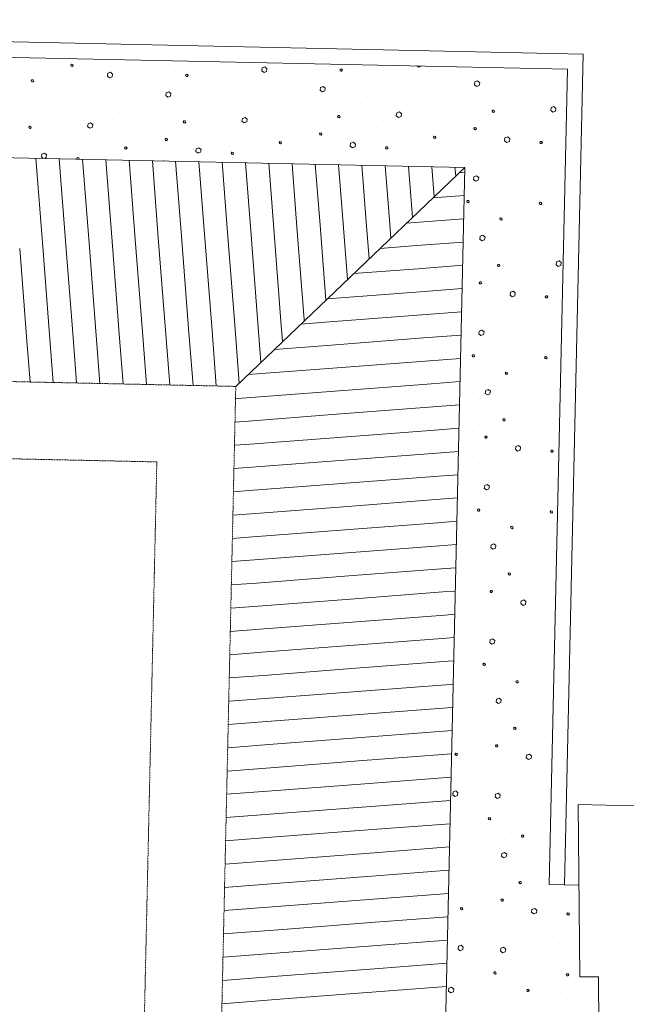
# Model space of a CAD drawing. Header units: millimetres. Extents: x -90830 to 24172, y -102460 to 73669.
# Tile 110 of 198: x -16211 to -12285, y 15631 to 22009. Entities that reach past the tile are written whole.
import ezdxf

# ---------------------------------------------------------------- set-up
doc = ezdxf.new("R2010")
doc.units = ezdxf.units.MM
doc.linetypes.add('ACAD_ISO14W100_S12', pattern=[0.009, 0.007, -0.001, 0, 0, 0, 0, 0, -0.001])
doc.linetypes.add('GETRENNT2_S6', pattern=[0.012, 0.007, -0.001, 0.001, -0.001, 0.001, -0.001])
for name, color, linetype, lineweight in [('D21-BUITENWANDEN', 253, 'Continuous', 9), ('Standard', 253, 'Continuous', 9), ('V27-DAKEN', 253, 'Continuous', 9), ('V36-HOOGTELIJN1500', 253, 'GETRENNT2_S6', 9), ('V36-HOOGTELIJN2000', 253, 'ACAD_ISO14W100_S12', 9)]:
    doc.layers.add(name, color=color, linetype=linetype, lineweight=lineweight)

msp = doc.modelspace()

# ---------------------------------------------------------------- linework, layer by layer
at = {"layer": 'D21-BUITENWANDEN'}
for p, q in [((-22971.4, 22008.7), (-12563.8, 21785.9)), ((-13313.6, 21802.7), (-13313.6, 21802)), ((-12563.8, 21785.9), (-12684.2, 16405.7)), ((-22237.7, 21242.8), (-13330.4, 21052.1)), ((-15279.9, 21095.8), (-15280, 21093.9)), ((-14780.1, 21084.6), (-14780.1, 21083.2)), ((-13330.4, 21052.1), (-13593, 9315.8)), ((-12580.6, 21036.1), (-12579.9, 21036.1)), ((-13362.8, 19602.5), (-13361.5, 19602.5)), ((-13374, 19102.6), (-13372.2, 19102.6)), ((-12595.5, 16924.7), (-11482, 16897.5)), ((-12585, 15808.3), (-12595.5, 16924.7)), ((-12590.6, 16403.6), (-12784.1, 16407.9)), ((-12585, 15808.3), (-12465, 15809.4)), ((-12342.1, 2754.6), (-12465, 15809.4))]:
    msp.add_line(p, q, dxfattribs=at)
at = {"layer": 'Standard'}
for p, q in [((-22872.9, 21906.6), (-12666, 21688.1)), ((-12663.8, 21788.1), (-12663.8, 21788)), ((-15876.2, 21721.2), (-15881, 21715)), ((-15881, 21715), (-15877.7, 21707.1)), ((-15877.7, 21707.1), (-15869.7, 21706.4)), ((-15868.2, 21719.5), (-15876.2, 21721.2)), ((-15869.7, 21706.4), (-15864.9, 21712.6)), ((-15864.9, 21712.6), (-15868.2, 21719.5)), ((-15675.9, 21745.2), (-15675.9, 21745.2)), ((-14641.6, 21696.3), (-14644, 21678.2)), ((-14624.8, 21702.9), (-14641.6, 21696.3)), ((-14610.4, 21691.4), (-14624.8, 21702.9)), ((-14612.8, 21673.3), (-14610.4, 21691.4)), ((-14488.1, 21684.6), (-14488.1, 21684.6)), ((-14202.8, 21708.6), (-14202.8, 21708.6)), ((-14133, 21689), (-14137.9, 21683.8)), ((-14125, 21688.3), (-14133, 21689)), ((-14121.8, 21681.4), (-14125, 21688.3)), ((-13639.4, 21708.9), (-13630.2, 21701.6)), ((-13630.2, 21701.6), (-13613.4, 21708.2)), ((-13613.4, 21708.2), (-13613.4, 21708.3)), ((-12666, 21688.1), (-12784.1, 16407.9)), ((-12566.1, 21685.9), (-12566, 21685.9)), ((-16201.5, 21638.8), (-16201.5, 21638.8)), ((-15641, 21661.4), (-15643.4, 21643.3)), ((-15643.4, 21643.3), (-15628.9, 21631.8)), ((-15624.2, 21668), (-15641, 21661.4)), ((-15628.9, 21631.8), (-15612.2, 21638.4)), ((-15609.8, 21656.5), (-15624.2, 21668)), ((-15612.2, 21638.4), (-15609.8, 21656.5)), ((-15487.5, 21649.7), (-15487.5, 21649.7)), ((-15202.1, 21673.7), (-15202.1, 21673.7)), ((-15132.4, 21654.1), (-15137.2, 21648.9)), ((-15137.2, 21648.9), (-15134, 21641.1)), ((-15134, 21641.1), (-15126.9, 21640.3)), ((-15124.4, 21653.4), (-15132.4, 21654.1)), ((-15126.9, 21640.3), (-15121.2, 21646.5)), ((-15121.2, 21646.5), (-15124.4, 21653.4)), ((-14918.6, 21634.6), (-14918.6, 21634.6)), ((-14644, 21678.2), (-14629.6, 21666.7)), ((-14629.6, 21666.7), (-14612.8, 21673.3)), ((-14137.9, 21683.8), (-14134.6, 21675.9)), ((-14134.6, 21675.9), (-14127.5, 21675.2)), ((-14127.5, 21675.2), (-14121.8, 21681.4)), ((-13919.2, 21669.5), (-13919.2, 21669.5)), ((-13799.7, 21627.6), (-13799.7, 21627.6)), ((-13134.6, 21637.8), (-13134.6, 21637.8)), ((-12800.3, 21662.5), (-12800.3, 21662.5)), ((-16131.8, 21619.2), (-16136.6, 21614)), ((-16136.6, 21614), (-16133.4, 21606.2)), ((-16133.4, 21606.2), (-16126.3, 21605.4)), ((-16123.8, 21618.5), (-16131.8, 21619.2)), ((-16126.3, 21605.4), (-16120.5, 21611.6)), ((-16120.5, 21611.6), (-16123.8, 21618.5)), ((-15918, 21599.7), (-15918, 21599.7)), ((-15798.5, 21557.8), (-15798.5, 21557.8)), ((-15133.4, 21568), (-15133.4, 21568)), ((-14799.1, 21592.7), (-14799.1, 21592.7)), ((-14398.5, 21582.7), (-14398.5, 21582.7)), ((-14348.7, 21560.4), (-14348.7, 21560.4)), ((-14264, 21570.4), (-14266.3, 21552.3)), ((-14247.2, 21577), (-14264, 21570.4)), ((-14232.8, 21565.5), (-14247.2, 21577)), ((-14236.2, 21548.3), (-14232.8, 21565.5)), ((-14134, 21602.9), (-14134, 21602.9)), ((-13399.1, 21617.6), (-13399.1, 21617.6)), ((-13349.3, 21595.3), (-13349.3, 21595.3)), ((-13264.6, 21605.3), (-13267, 21587.2)), ((-13267, 21587.2), (-13253.6, 21576.6)), ((-13247.8, 21611.9), (-13264.6, 21605.3)), ((-13253.6, 21576.6), (-13236.8, 21583.2)), ((-13233.4, 21600.4), (-13247.8, 21611.9)), ((-13236.8, 21583.2), (-13233.4, 21600.4)), ((-12696, 21571.1), (-12696, 21571.1)), ((-16132.8, 21533.1), (-16132.8, 21533.1)), ((-15397.9, 21547.8), (-15397.9, 21547.8)), ((-15348.1, 21525.5), (-15348.1, 21525.5)), ((-15263.4, 21535.5), (-15265.7, 21517.4)), ((-15265.7, 21517.4), (-15252.4, 21506.8)), ((-15246.6, 21542.1), (-15263.4, 21535.5)), ((-15252.4, 21506.8), (-15235.6, 21513.4)), ((-15232.2, 21530.6), (-15246.6, 21542.1)), ((-15235.6, 21513.4), (-15232.2, 21530.6)), ((-14694.8, 21501.3), (-14694.8, 21501.3)), ((-14496.3, 21519.2), (-14496.3, 21519.2)), ((-14266.3, 21552.3), (-14253, 21541.7)), ((-14253, 21541.7), (-14236.2, 21548.3)), ((-13957.6, 21509), (-13957.6, 21509)), ((-13695.4, 21536.2), (-13695.4, 21536.2)), ((-13496.9, 21554.1), (-13496.9, 21554.1)), ((-12958.3, 21543.9), (-12958.3, 21543.9)), ((-15956.4, 21439.2), (-15956.4, 21439.2)), ((-15694.2, 21466.4), (-15694.2, 21466.4)), ((-15495.7, 21484.3), (-15495.7, 21484.3)), ((-14957, 21474.1), (-14957, 21474.1)), ((-13609.7, 21431.1), (-13609.7, 21431.1)), ((-13275.4, 21455.8), (-13275.4, 21455.8)), ((-12770.5, 21439.4), (-12773.9, 21421.3)), ((-12753.7, 21446), (-12770.5, 21439.4)), ((-12740.3, 21434.5), (-12753.7, 21446)), ((-12742.7, 21416.4), (-12740.3, 21434.5)), ((-15274.2, 21386), (-15274.2, 21386)), ((-14769.3, 21369.6), (-14772.6, 21351.5)), ((-14752.5, 21376.2), (-14769.3, 21369.6)), ((-14739.1, 21364.7), (-14752.5, 21376.2)), ((-14609.1, 21396.2), (-14609.1, 21396.2)), ((-14274.8, 21420.9), (-14274.8, 21420.9)), ((-14148.5, 21388.3), (-14153.3, 21382.1)), ((-14153.3, 21382.1), (-14150.1, 21375.2)), ((-14150.1, 21375.2), (-14143, 21373.5)), ((-14140.5, 21387.6), (-14148.5, 21388.3)), ((-14143, 21373.5), (-14137.2, 21379.7)), ((-14137.2, 21379.7), (-14140.5, 21387.6)), ((-13769.9, 21404.5), (-13773.3, 21386.4)), ((-13773.3, 21386.4), (-13758.8, 21374.9)), ((-13753.1, 21411.1), (-13769.9, 21404.5)), ((-13758.8, 21374.9), (-13742.1, 21381.5)), ((-13739.7, 21399.6), (-13753.1, 21411.1)), ((-13742.1, 21381.5), (-13739.7, 21399.6)), ((-13149.2, 21423.2), (-13153.9, 21417)), ((-13153.9, 21417), (-13150.7, 21410.1)), ((-13150.7, 21410.1), (-13143.6, 21408.4)), ((-13141.1, 21422.5), (-13149.2, 21423.2)), ((-13143.6, 21408.4), (-13137.8, 21414.6)), ((-13137.8, 21414.6), (-13141.1, 21422.5)), ((-12773.9, 21421.3), (-12759.5, 21409.8)), ((-12759.5, 21409.8), (-12742.7, 21416.4)), ((-16147.3, 21318.5), (-16152.1, 21312.3)), ((-16152.1, 21312.3), (-16148.9, 21305.4)), ((-16148.9, 21305.4), (-16141.8, 21303.7)), ((-16139.3, 21317.8), (-16147.3, 21318.5)), ((-16141.8, 21303.7), (-16136, 21309.9)), ((-16136, 21309.9), (-16139.3, 21317.8)), ((-15768.7, 21334.7), (-15772, 21316.6)), ((-15772, 21316.6), (-15757.6, 21305.1)), ((-15751.9, 21341.3), (-15768.7, 21334.7)), ((-15757.6, 21305.1), (-15740.8, 21311.7)), ((-15738.5, 21329.8), (-15751.9, 21341.3)), ((-15740.8, 21311.7), (-15738.5, 21329.8)), ((-15608.5, 21361.3), (-15608.5, 21361.3)), ((-15147.9, 21353.4), (-15152.7, 21347.2)), ((-15152.7, 21347.2), (-15149.5, 21340.3)), ((-15149.5, 21340.3), (-15142.4, 21338.6)), ((-15139.9, 21352.7), (-15147.9, 21353.4)), ((-15142.4, 21338.6), (-15136.6, 21344.8)), ((-15136.6, 21344.8), (-15139.9, 21352.7)), ((-14772.6, 21351.5), (-14758.2, 21340)), ((-14758.2, 21340), (-14741.5, 21346.6)), ((-14741.5, 21346.6), (-14739.1, 21364.7)), ((-14348.7, 21304.2), (-14348.7, 21304.2)), ((-14083.9, 21313.5), (-14083.9, 21313.5)), ((-13901.6, 21308.9), (-13901.6, 21308.9)), ((-13349.3, 21339.1), (-13349.3, 21339.1)), ((-13266.3, 21310), (-13271.1, 21303.9)), ((-13271.1, 21303.9), (-13267.8, 21297)), ((-13258.2, 21309.3), (-13266.3, 21310)), ((-13260.8, 21296.2), (-13255, 21302.4)), ((-13255, 21302.4), (-13258.2, 21309.3)), ((-13084.5, 21348.4), (-13084.5, 21348.4)), ((-12902.2, 21343.8), (-12902.2, 21343.8)), ((-16082.7, 21243.7), (-16082.7, 21243.7)), ((-15900.4, 21239.1), (-15900.4, 21239.1)), ((-15348.1, 21269.3), (-15348.1, 21269.3)), ((-15265.1, 21240.2), (-15269.8, 21234.1)), ((-15257, 21239.5), (-15265.1, 21240.2)), ((-15253.8, 21232.6), (-15257, 21239.5)), ((-15083.3, 21278.6), (-15083.3, 21278.6)), ((-14901, 21274), (-14901, 21274)), ((-14265.7, 21275.1), (-14270.5, 21269)), ((-14270.5, 21269), (-14267.2, 21262.1)), ((-14267.2, 21262.1), (-14260.2, 21261.3)), ((-14257.6, 21274.4), (-14265.7, 21275.1)), ((-14260.2, 21261.3), (-14254.4, 21267.5)), ((-14254.4, 21267.5), (-14257.6, 21274.4)), ((-13528.5, 21254.8), (-13533.3, 21248.7)), ((-13533.3, 21248.7), (-13530.1, 21241.8)), ((-13530.1, 21241.8), (-13523, 21240)), ((-13520.4, 21253.1), (-13528.5, 21254.8)), ((-13523, 21240), (-13517.2, 21246.2)), ((-13517.2, 21246.2), (-13520.4, 21253.1)), ((-13267.8, 21297), (-13260.8, 21296.2)), ((-13069.8, 21242.8), (-13072.2, 21224.8)), ((-13052, 21249.5), (-13069.8, 21242.8)), ((-13038.6, 21237.9), (-13052, 21249.5)), ((-13041, 21219.8), (-13038.6, 21237.9)), ((-12896.4, 21263.9), (-12896.4, 21263.9)), ((-15527.3, 21185), (-15532.1, 21178.9)), ((-15532.1, 21178.9), (-15528.8, 21172)), ((-15519.2, 21183.3), (-15527.3, 21185)), ((-15521.8, 21170.2), (-15516, 21176.4)), ((-15516, 21176.4), (-15519.2, 21183.3)), ((-15269.8, 21234.1), (-15266.6, 21227.2)), ((-15266.6, 21227.2), (-15259.6, 21226.4)), ((-15259.6, 21226.4), (-15253.8, 21232.6)), ((-15050.8, 21179.7), (-15068.6, 21173)), ((-15037.4, 21168.1), (-15050.8, 21179.7)), ((-14895.2, 21194.1), (-14895.2, 21194.1)), ((-14527.9, 21219.9), (-14532.7, 21213.8)), ((-14532.7, 21213.8), (-14529.4, 21206.9)), ((-14529.4, 21206.9), (-14522.4, 21205.1)), ((-14519.8, 21218.2), (-14527.9, 21219.9)), ((-14522.4, 21205.1), (-14516.6, 21211.3)), ((-14516.6, 21211.3), (-14519.8, 21218.2)), ((-14069.2, 21207.9), (-14071.6, 21189.9)), ((-14071.6, 21189.9), (-14057.2, 21178.3)), ((-14051.4, 21214.6), (-14069.2, 21207.9)), ((-14057.2, 21178.3), (-14040.4, 21184.9)), ((-14038, 21203), (-14051.4, 21214.6)), ((-14040.4, 21184.9), (-14038, 21203)), ((-13895.8, 21229), (-13895.8, 21229)), ((-13838.3, 21185), (-13843.1, 21178.8)), ((-13843.1, 21178.8), (-13839.8, 21171.9)), ((-13830.2, 21184.3), (-13838.3, 21185)), ((-13831.8, 21171.2), (-13827, 21177.4)), ((-13827, 21177.4), (-13830.2, 21184.3)), ((-13072.2, 21224.8), (-13057.8, 21213.2)), ((-13057.8, 21213.2), (-13041, 21219.8)), ((-12838.9, 21219.9), (-12843.7, 21213.7)), ((-12843.7, 21213.7), (-12840.4, 21206.8)), ((-12840.4, 21206.8), (-12832.4, 21206.1)), ((-12830.8, 21219.2), (-12838.9, 21219.9)), ((-12832.4, 21206.1), (-12827.6, 21212.3)), ((-12827.6, 21212.3), (-12830.8, 21219.2)), ((-16106.1, 21111.6), (-16061.6, 20537.7)), ((-16068, 21138.1), (-16070.4, 21120.1)), ((-16070.4, 21120.1), (-16058.4, 21110.5)), ((-16050.2, 21144.8), (-16068, 21138.1)), ((-16051.3, 21110.4), (-16039.2, 21115.1)), ((-16036.8, 21133.2), (-16050.2, 21144.8)), ((-16039.2, 21115.1), (-16036.8, 21133.2)), ((-15894.6, 21159.2), (-15894.6, 21159.2)), ((-15837, 21115.2), (-15841.8, 21109)), ((-15829, 21114.5), (-15837, 21115.2)), ((-15825.8, 21107.6), (-15829, 21114.5)), ((-15528.8, 21172), (-15521.8, 21170.2)), ((-15068.6, 21173), (-15071, 21155)), ((-15071, 21155), (-15056.6, 21143.4)), ((-15056.6, 21143.4), (-15039.8, 21150)), ((-15039.8, 21150), (-15037.4, 21168.1)), ((-14837.7, 21150.1), (-14842.4, 21143.9)), ((-14842.4, 21143.9), (-14839.2, 21137)), ((-14839.2, 21137), (-14831.2, 21136.3)), ((-14829.6, 21149.4), (-14837.7, 21150.1)), ((-14831.2, 21136.3), (-14826.4, 21142.5)), ((-14826.4, 21142.5), (-14829.6, 21149.4)), ((-13839.8, 21171.9), (-13831.8, 21171.2)), ((-13307.1, 21133.5), (-13307.1, 21133.5)), ((-13007.3, 21142), (-13007.3, 21142)), ((-15955.4, 21108.3), (-15912.1, 20549.3)), ((-15841.8, 21109), (-15840.4, 21105.9)), ((-15827.3, 21105.6), (-15825.8, 21107.6)), ((-15804.7, 21105.1), (-15762.5, 20560.9)), ((-15654, 21101.9), (-15613, 20572.5)), ((-15503.3, 21098.7), (-15463.4, 20584.1)), ((-15352.6, 21095.4), (-15313.9, 20595.6)), ((-15201.9, 21092.2), (-15164.3, 20607.2)), ((-15051.2, 21089), (-15014.8, 20618.8)), ((-14900.5, 21085.8), (-14865.2, 20630.4)), ((-14749.8, 21082.5), (-14715.7, 20642)), ((-14599.1, 21079.3), (-14566.1, 20653.6)), ((-14448.4, 21076.1), (-14416.6, 20665.2)), ((-14306.5, 21098.6), (-14306.5, 21098.6)), ((-14297.7, 21072.8), (-14267, 20676.8)), ((-14147, 21069.6), (-14117.5, 20688.3)), ((-14006.6, 21107.1), (-14006.6, 21107.1)), ((-13996.3, 21066.4), (-13967.9, 20699.9)), ((-13845.6, 21063.2), (-13818.4, 20711.5)), ((-13694.9, 21059.9), (-13669.2, 20727.9)), ((-13552.7, 21057.9), (-13552.7, 21057.9)), ((-13544.2, 21056.7), (-13529.1, 20862)), ((-13393.5, 21053.5), (-13389, 20996)), ((-12936.7, 21069.4), (-12936.7, 21069.4)), ((-13366.3, 21017.8), (-13331.1, 21020.4)), ((-13271.1, 20990.7), (-13273.5, 20973.6)), ((-13254.4, 20997.3), (-13271.1, 20990.7)), ((-13239.9, 20985.8), (-13254.4, 20997.3)), ((-13243.4, 20968.6), (-13239.9, 20985.8)), ((-13107.8, 21041.4), (-13107.8, 21041.4)), ((-12728.7, 21016.6), (-12728.7, 21016.6)), ((-13273.5, 20973.6), (-13260.1, 20962)), ((-13260.1, 20962), (-13243.4, 20968.6)), ((-13068.9, 20929.7), (-13068.9, 20929.7)), ((-13537.1, 20854.3), (-13334.5, 20869.8)), ((-13311.8, 20838.2), (-13317.6, 20831.9)), ((-13317.6, 20831.9), (-13314.4, 20825.1)), ((-13314.4, 20825.1), (-13306.3, 20823.3)), ((-13304.8, 20837.4), (-13311.8, 20838.2)), ((-13306.3, 20823.3), (-13301.5, 20829.5)), ((-13301.5, 20829.5), (-13304.8, 20837.4)), ((-12843.1, 20826.5), (-12847.9, 20820.3)), ((-12847.9, 20820.3), (-12844.7, 20812.4)), ((-12844.7, 20812.4), (-12836.6, 20811.7)), ((-12835.1, 20824.8), (-12843.1, 20826.5)), ((-12836.6, 20811.7), (-12831.8, 20817.9)), ((-12831.8, 20817.9), (-12835.1, 20824.8)), ((-13168.5, 20744.1), (-13168.5, 20744.1)), ((-14416.6, 20665.2), (-14370.2, 20067)), ((-14267, 20676.8), (-14229.4, 20191.6)), ((-14117.5, 20688.3), (-14089.4, 20325.7)), ((-13967.9, 20699.9), (-13949.3, 20459.8)), ((-13818.4, 20711.5), (-13809.2, 20593.8)), ((-13708, 20690.8), (-13654, 20694.9)), ((-13654, 20694.9), (-13337.9, 20719.1)), ((-13098.7, 20724.5), (-13103.6, 20719.3)), ((-13103.6, 20719.3), (-13100.3, 20711.5)), ((-13100.3, 20711.5), (-13093.3, 20710.7)), ((-13090.7, 20723.8), (-13098.7, 20724.5)), ((-13093.3, 20710.7), (-13087.5, 20716.9)), ((-13087.5, 20716.9), (-13090.7, 20723.8)), ((-12884.9, 20705), (-12884.9, 20705)), ((-15164.3, 20607.2), (-15118, 20009)), ((-15014.8, 20618.8), (-14968.4, 20020.6)), ((-14865.2, 20630.4), (-14818.9, 20032.2)), ((-14715.7, 20642), (-14669.3, 20043.8)), ((-14566.1, 20653.6), (-14519.8, 20055.4)), ((-13229.7, 20605.9), (-13232.1, 20587.8)), ((-13212.9, 20612.5), (-13229.7, 20605.9)), ((-13198.5, 20601), (-13212.9, 20612.5)), ((-13201.9, 20583.8), (-13198.5, 20601)), ((-13099.7, 20638.4), (-13099.7, 20638.4)), ((-12765.4, 20663.1), (-12765.4, 20663.1)), ((-16061.6, 20537.7), (-16015.3, 19939.5)), ((-15912.1, 20549.3), (-15865.7, 19951.1)), ((-15762.5, 20560.9), (-15716.2, 19962.7)), ((-15613, 20572.5), (-15566.6, 19974.3)), ((-15463.4, 20584.1), (-15417.1, 19985.9)), ((-15313.9, 20595.6), (-15267.5, 19997.4)), ((-13878.8, 20527.3), (-13642.6, 20545.3)), ((-13642.6, 20545.3), (-13341.2, 20568.4)), ((-13314.4, 20595.9), (-13314.4, 20595.9)), ((-13232.1, 20587.8), (-13218.7, 20577.2)), ((-13218.7, 20577.2), (-13201.9, 20583.8)), ((-12923.4, 20544.5), (-12923.4, 20544.5)), ((-16211.2, 20526.1), (-16164.8, 19927.9)), ((-13631.2, 20395.8), (-13344.6, 20417.7)), ((-13240.5, 20456.4), (-13240.5, 20456.4)), ((-13114.3, 20423.8), (-13119, 20417.6)), ((-13119, 20417.6), (-13115.8, 20410.7)), ((-13115.8, 20410.7), (-13108.7, 20409)), ((-13106.2, 20423.1), (-13114.3, 20423.8)), ((-13108.7, 20409), (-13102.9, 20415.2)), ((-13102.9, 20415.2), (-13106.2, 20423.1)), ((-12735.6, 20440), (-12739, 20421.9)), ((-12739, 20421.9), (-12724.6, 20410.4)), ((-12718.8, 20446.6), (-12735.6, 20440)), ((-12724.6, 20410.4), (-12707.8, 20417)), ((-12705.4, 20435.1), (-12718.8, 20446.6)), ((-12707.8, 20417), (-12705.4, 20435.1)), ((-14049.6, 20363.8), (-13631.2, 20395.8)), ((-13049.6, 20349), (-13049.6, 20349)), ((-13314.4, 20339.8), (-13314.4, 20339.8)), ((-13231.4, 20310.6), (-13236.2, 20304.5)), ((-13236.2, 20304.5), (-13232.9, 20297.6)), ((-13232.9, 20297.6), (-13225.9, 20296.8)), ((-13223.3, 20309.9), (-13231.4, 20310.6)), ((-13225.9, 20296.8), (-13220.1, 20303)), ((-13220.1, 20303), (-13223.3, 20309.9)), ((-12867.3, 20344.4), (-12867.3, 20344.4)), ((-14218, 20200.5), (-13619.8, 20246.2)), ((-13619.8, 20246.2), (-13348, 20267)), ((-13034.9, 20243.5), (-13037.3, 20225.4)), ((-13037.3, 20225.4), (-13022.9, 20213.9)), ((-13017.1, 20250.1), (-13034.9, 20243.5)), ((-13022.9, 20213.9), (-13006.1, 20220.4)), ((-13003.7, 20238.5), (-13017.1, 20250.1)), ((-13006.1, 20220.4), (-13003.7, 20238.5)), ((-12861.5, 20264.5), (-12861.5, 20264.5)), ((-12804, 20220.5), (-12808.8, 20214.3)), ((-12795.9, 20219.8), (-12804, 20220.5)), ((-12792.7, 20212.9), (-12795.9, 20219.8)), ((-14220.4, 20200.3), (-14218, 20200.5)), ((-12808.8, 20214.3), (-12805.5, 20207.4)), ((-12805.5, 20207.4), (-12797.5, 20206.7)), ((-12797.5, 20206.7), (-12792.7, 20212.9)), ((-14206.6, 20050.9), (-13608.3, 20096.6)), ((-13608.3, 20096.6), (-13351.4, 20116.3)), ((-13272.2, 20134.1), (-13272.2, 20134.1)), ((-12972.4, 20142.6), (-12972.4, 20142.6)), ((-14818.9, 20032.2), (-14789.7, 19655.4)), ((-14669.3, 20043.8), (-14649.6, 19789.5)), ((-14519.8, 20055.4), (-14509.6, 19923.5)), ((-14391.2, 20036.8), (-14206.6, 20050.9)), ((-14370.2, 20067), (-14369.5, 20057.6)), ((-13072.9, 20042), (-13072.9, 20042)), ((-12901.8, 20070), (-12901.8, 20070)), ((-15716.2, 19962.7), (-15692.1, 19652.4)), ((-15566.6, 19974.3), (-15541.4, 19649.1)), ((-15417.1, 19985.9), (-15390.7, 19645.9)), ((-15267.5, 19997.4), (-15240, 19642.7)), ((-15118, 20009), (-15089.3, 19639.5)), ((-14968.4, 20020.6), (-14938.6, 19636.2)), ((-13596.9, 19947.1), (-13354.7, 19965.6)), ((-13236.2, 19991.3), (-13238.6, 19974.2)), ((-13238.6, 19974.2), (-13225.2, 19962.6)), ((-13219.5, 19997.9), (-13236.2, 19991.3)), ((-13225.2, 19962.6), (-13208.5, 19969.2)), ((-13205, 19986.4), (-13219.5, 19997.9)), ((-13208.5, 19969.2), (-13205, 19986.4)), ((-16164.8, 19927.9), (-16144.2, 19662.1)), ((-16015.3, 19939.5), (-15993.5, 19658.8)), ((-15865.7, 19951.1), (-15842.8, 19655.6)), ((-14562, 19873.3), (-14195.1, 19901.4)), ((-14195.1, 19901.4), (-13596.9, 19947.1)), ((-13034, 19930.3), (-13034, 19930.3)), ((-13276.9, 19838.8), (-13282.7, 19832.6)), ((-13269.9, 19838), (-13276.9, 19838.8)), ((-13266.6, 19830.1), (-13269.9, 19838)), ((-14183.7, 19751.8), (-13585.5, 19797.5)), ((-13585.5, 19797.5), (-13358.1, 19814.9)), ((-13282.7, 19832.6), (-13279.5, 19825.7)), ((-13279.5, 19825.7), (-13271.4, 19823.9)), ((-13271.4, 19823.9), (-13266.6, 19830.1)), ((-12808.2, 19827.1), (-12813, 19820.9)), ((-12813, 19820.9), (-12809.8, 19813.1)), ((-12809.8, 19813.1), (-12801.7, 19812.3)), ((-12800.2, 19825.4), (-12808.2, 19827.1)), ((-12801.7, 19812.3), (-12796.9, 19818.5)), ((-12796.9, 19818.5), (-12800.2, 19825.4)), ((-14732.8, 19709.8), (-14183.7, 19751.8)), ((-13133.6, 19744.7), (-13133.6, 19744.7)), ((-13063.8, 19725.1), (-13068.7, 19720)), ((-13068.7, 19720), (-13065.4, 19712.1)), ((-13065.4, 19712.1), (-13058.4, 19711.3)), ((-13055.8, 19724.4), (-13063.8, 19725.1)), ((-13058.4, 19711.3), (-13052.6, 19717.5)), ((-13052.6, 19717.5), (-13055.8, 19724.4)), ((-14172.3, 19602.2), (-13574, 19647.9)), ((-13574, 19647.9), (-13361.5, 19664.2)), ((-12850, 19705.6), (-12850, 19705.6)), ((-12730.5, 19663.7), (-12730.5, 19663.7)), ((-14770.5, 19556.5), (-14172.3, 19602.2)), ((-13329.3, 19618.8), (-13329.3, 19618.8)), ((-13279.5, 19596.5), (-13279.5, 19596.5)), ((-13194.8, 19606.5), (-13197.2, 19588.4)), ((-13197.2, 19588.4), (-13183.8, 19577.9)), ((-13178, 19613.1), (-13194.8, 19606.5)), ((-13183.8, 19577.9), (-13167, 19584.4)), ((-13163.6, 19601.6), (-13178, 19613.1)), ((-13167, 19584.4), (-13163.6, 19601.6)), ((-13064.8, 19639), (-13064.8, 19639)), ((-14814.3, 19553.2), (-14770.5, 19556.5)), ((-12888.5, 19545.1), (-12888.5, 19545.1)), ((-14759.1, 19406.9), (-14160.9, 19452.7)), ((-14160.9, 19452.7), (-13562.6, 19498.4)), ((-13562.6, 19498.4), (-13364.8, 19513.5)), ((-13205.6, 19457), (-13205.6, 19457)), ((-14817.7, 19402.5), (-14759.1, 19406.9)), ((-13079.4, 19424.4), (-13084.1, 19418.2)), ((-13084.1, 19418.2), (-13080.9, 19411.3)), ((-13080.9, 19411.3), (-13073.8, 19409.6)), ((-13071.3, 19423.7), (-13079.4, 19424.4)), ((-13073.8, 19409.6), (-13068.1, 19415.8)), ((-13068.1, 19415.8), (-13071.3, 19423.7)), ((-14149.4, 19303.1), (-13551.2, 19348.8)), ((-13551.2, 19348.8), (-13368.2, 19362.8)), ((-13279.5, 19340.4), (-13279.5, 19340.4)), ((-13014.7, 19349.6), (-13014.7, 19349.6)), ((-12832.4, 19345), (-12832.4, 19345)), ((-14747.7, 19257.4), (-14149.4, 19303.1)), ((-13196.5, 19311.2), (-13201.3, 19305.1)), ((-13201.3, 19305.1), (-13198, 19298.2)), ((-13198, 19298.2), (-13191, 19297.4)), ((-13188.5, 19310.5), (-13196.5, 19311.2)), ((-13191, 19297.4), (-13185.2, 19303.6)), ((-13185.2, 19303.6), (-13188.5, 19310.5)), ((-12826.6, 19265.1), (-12826.6, 19265.1)), ((-14821.1, 19251.8), (-14747.7, 19257.4)), ((-14138, 19153.5), (-13539.7, 19199.3)), ((-13539.7, 19199.3), (-13371.6, 19212.1)), ((-13000, 19244.1), (-13002.4, 19226)), ((-13002.4, 19226), (-12988, 19214.5)), ((-12982.2, 19250.7), (-13000, 19244.1)), ((-12988, 19214.5), (-12971.2, 19221.1)), ((-12968.8, 19239.1), (-12982.2, 19250.7)), ((-12971.2, 19221.1), (-12968.8, 19239.1)), ((-12769.1, 19221.1), (-12773.9, 19214.9)), ((-12773.9, 19214.9), (-12770.6, 19208)), ((-12770.6, 19208), (-12762.6, 19207.3)), ((-12761, 19220.4), (-12769.1, 19221.1)), ((-12762.6, 19207.3), (-12757.8, 19213.5)), ((-12757.8, 19213.5), (-12761, 19220.4)), ((-14736.3, 19107.8), (-14138, 19153.5)), ((-13237.3, 19134.7), (-13237.3, 19134.7)), ((-12937.5, 19143.2), (-12937.5, 19143.2)), ((-14824.4, 19101.1), (-14736.3, 19107.8)), ((-12866.9, 19070.6), (-12866.9, 19070.6)), ((-14126.6, 19004), (-13528.3, 19049.7)), ((-13528.3, 19049.7), (-13374.9, 19061.4)), ((-13038, 19042.6), (-13038, 19042.6)), ((-14827.8, 18950.4), (-14724.8, 18958.3)), ((-14724.8, 18958.3), (-14126.6, 19004)), ((-13201.3, 18991.9), (-13203.7, 18974.8)), ((-13203.7, 18974.8), (-13190.3, 18963.3)), ((-13184.6, 18998.5), (-13201.3, 18991.9)), ((-13190.3, 18963.3), (-13173.6, 18969.8)), ((-13170.1, 18987), (-13184.6, 18998.5)), ((-13173.6, 18969.8), (-13170.1, 18987)), ((-14115.1, 18854.4), (-13516.9, 18900.1)), ((-13516.9, 18900.1), (-13378.3, 18910.7)), ((-12999.1, 18930.9), (-12999.1, 18930.9)), ((-14713.4, 18808.7), (-14115.1, 18854.4)), ((-13242, 18839.4), (-13247.8, 18833.2)), ((-13247.8, 18833.2), (-13244.6, 18826.3)), ((-13244.6, 18826.3), (-13236.5, 18824.6)), ((-13235, 18838.6), (-13242, 18839.4)), ((-13236.5, 18824.6), (-13231.7, 18830.7)), ((-13231.7, 18830.7), (-13235, 18838.6)), ((-12773.3, 18827.7), (-12778.1, 18821.5)), ((-12778.1, 18821.5), (-12774.9, 18813.7)), ((-12765.3, 18826), (-12773.3, 18827.7)), ((-12766.8, 18812.9), (-12762, 18819.1)), ((-12762, 18819.1), (-12765.3, 18826)), ((-14831.2, 18799.7), (-14713.4, 18808.7)), ((-14103.7, 18704.8), (-13505.5, 18750.6)), ((-13505.5, 18750.6), (-13381.7, 18760)), ((-12774.9, 18813.7), (-12766.8, 18812.9)), ((-14702, 18659.1), (-14103.7, 18704.8)), ((-13098.7, 18745.3), (-13098.7, 18745.3)), ((-13028.9, 18725.7), (-13033.8, 18720.6)), ((-13033.8, 18720.6), (-13030.5, 18712.7)), ((-13030.5, 18712.7), (-13023.5, 18711.9)), ((-13020.9, 18725), (-13028.9, 18725.7)), ((-13023.5, 18711.9), (-13017.7, 18718.1)), ((-13017.7, 18718.1), (-13020.9, 18725)), ((-12815.1, 18706.2), (-12815.1, 18706.2)), ((-14834.5, 18649), (-14702, 18659.1)), ((-13029.9, 18639.7), (-13029.9, 18639.7)), ((-14092.3, 18555.3), (-13494, 18601)), ((-13494, 18601), (-13385.1, 18609.3)), ((-13294.4, 18619.4), (-13294.4, 18619.4)), ((-13244.6, 18597.1), (-13244.6, 18597.1)), ((-13159.9, 18607.1), (-13162.3, 18589)), ((-13162.3, 18589), (-13148.9, 18578.5)), ((-13143.1, 18613.7), (-13159.9, 18607.1)), ((-13148.9, 18578.5), (-13132.1, 18585.1)), ((-13128.7, 18602.2), (-13143.1, 18613.7)), ((-13132.1, 18585.1), (-13128.7, 18602.2)), ((-14837.9, 18498.3), (-14690.5, 18509.6)), ((-14690.5, 18509.6), (-14092.3, 18555.3)), ((-12853.6, 18545.7), (-12853.6, 18545.7)), ((-14080.9, 18405.7), (-13482.6, 18451.4)), ((-13482.6, 18451.4), (-13388.4, 18458.6)), ((-13170.7, 18457.6), (-13170.7, 18457.6)), ((-14679.1, 18360), (-14080.9, 18405.7)), ((-13044.5, 18425), (-13049.2, 18418.8)), ((-13049.2, 18418.8), (-13046, 18412)), ((-13046, 18412), (-13038.9, 18410.2)), ((-13036.4, 18424.3), (-13044.5, 18425)), ((-13038.9, 18410.2), (-13033.2, 18416.4)), ((-13033.2, 18416.4), (-13036.4, 18424.3)), ((-14841.3, 18347.6), (-14679.1, 18360)), ((-13471.2, 18301.9), (-13391.8, 18307.9)), ((-13244.6, 18341), (-13244.6, 18341)), ((-13161.6, 18311.9), (-13166.4, 18305.7)), ((-13166.4, 18305.7), (-13163.1, 18298.8)), ((-13153.6, 18311.1), (-13161.6, 18311.9)), ((-13156.1, 18298), (-13150.3, 18304.2)), ((-13150.3, 18304.2), (-13153.6, 18311.1)), ((-12979.8, 18350.2), (-12979.8, 18350.2)), ((-12797.5, 18345.6), (-12797.5, 18345.6)), ((-14667.7, 18210.4), (-14069.4, 18256.2)), ((-14069.4, 18256.2), (-13471.2, 18301.9)), ((-13163.1, 18298.8), (-13156.1, 18298)), ((-12965.1, 18244.7), (-12967.5, 18226.6)), ((-12947.3, 18251.3), (-12965.1, 18244.7)), ((-12933.9, 18239.8), (-12947.3, 18251.3)), ((-12791.7, 18265.7), (-12791.7, 18265.7)), ((-14844.7, 18196.9), (-14667.7, 18210.4)), ((-12967.5, 18226.6), (-12953.1, 18215.1)), ((-12953.1, 18215.1), (-12936.3, 18221.7)), ((-12936.3, 18221.7), (-12933.9, 18239.8)), ((-14058, 18106.6), (-13459.7, 18152.3)), ((-13459.7, 18152.3), (-13395.2, 18157.2)), ((-13202.4, 18135.3), (-13202.4, 18135.3)), ((-12902.6, 18143.8), (-12902.6, 18143.8)), ((-14848, 18046.2), (-14656.3, 18060.9)), ((-14656.3, 18060.9), (-14058, 18106.6)), ((-12832, 18071.2), (-12832, 18071.2)), ((-14046.6, 17957), (-13448.3, 18002.7)), ((-13448.3, 18002.7), (-13398.5, 18006.5)), ((-13166.4, 17992.5), (-13168.8, 17975.4)), ((-13149.7, 17999.1), (-13166.4, 17992.5)), ((-13135.2, 17987.6), (-13149.7, 17999.1)), ((-13138.7, 17970.4), (-13135.2, 17987.6)), ((-13003.1, 18043.2), (-13003.1, 18043.2)), ((-14644.8, 17911.3), (-14046.6, 17957)), ((-13168.8, 17975.4), (-13155.4, 17963.9)), ((-13155.4, 17963.9), (-13138.7, 17970.4)), ((-12964.2, 17931.5), (-12964.2, 17931.5)), ((-14851.4, 17895.5), (-14644.8, 17911.3)), ((-14633.4, 17761.7), (-14035.1, 17807.5)), ((-14035.1, 17807.5), (-13436.9, 17853.2)), ((-13436.9, 17853.2), (-13401.9, 17855.9)), ((-13207.1, 17840), (-13212.9, 17833.8)), ((-13212.9, 17833.8), (-13209.7, 17826.9)), ((-13209.7, 17826.9), (-13201.6, 17825.2)), ((-13200.1, 17839.2), (-13207.1, 17840)), ((-13201.6, 17825.2), (-13196.8, 17831.3)), ((-13196.8, 17831.3), (-13200.1, 17839.2)), ((-14854.8, 17744.8), (-14633.4, 17761.7)), ((-13063.8, 17745.9), (-13063.8, 17745.9)), ((-14023.7, 17657.9), (-13425.5, 17703.6)), ((-13425.5, 17703.6), (-13405.3, 17705.2)), ((-13349.1, 17722), (-13349.1, 17722)), ((-12994, 17726.3), (-12998.9, 17721.2)), ((-12998.9, 17721.2), (-12995.6, 17713.3)), ((-12995.6, 17713.3), (-12988.6, 17712.5)), ((-12986, 17725.6), (-12994, 17726.3)), ((-12988.6, 17712.5), (-12982.8, 17718.7)), ((-12982.8, 17718.7), (-12986, 17725.6)), ((-12780.2, 17706.8), (-12780.2, 17706.8)), ((-14858.1, 17594.1), (-14622, 17612.2)), ((-14622, 17612.2), (-14023.7, 17657.9)), ((-13259.5, 17620), (-13259.5, 17620)), ((-13125, 17607.7), (-13127.4, 17589.6)), ((-13108.2, 17614.3), (-13125, 17607.7)), ((-13093.8, 17602.8), (-13108.2, 17614.3)), ((-13097.2, 17585.7), (-13093.8, 17602.8)), ((-12995, 17640.3), (-12995, 17640.3)), ((-14012.3, 17508.3), (-13414, 17554.1)), ((-13414, 17554.1), (-13408.7, 17554.5)), ((-13357.3, 17556.6), (-13357.3, 17556.6)), ((-13209.7, 17597.7), (-13209.7, 17597.7)), ((-13127.4, 17589.6), (-13114, 17579.1)), ((-13114, 17579.1), (-13097.2, 17585.7)), ((-12818.7, 17546.4), (-12818.7, 17546.4)), ((-14610.5, 17462.6), (-14012.3, 17508.3)), ((-14861.5, 17443.4), (-14610.5, 17462.6)), ((-13135.8, 17458.2), (-13135.8, 17458.2)), ((-13009.6, 17425.6), (-13014.3, 17419.5)), ((-13014.3, 17419.5), (-13011.1, 17412.6)), ((-13011.1, 17412.6), (-13004, 17410.8)), ((-13001.5, 17424.9), (-13009.6, 17425.6)), ((-13004, 17410.8), (-12998.3, 17417)), ((-12998.3, 17417), (-13001.5, 17424.9)), ((-14599.1, 17313.1), (-14000.8, 17358.8)), ((-14000.8, 17358.8), (-13412, 17403.8)), ((-12944.9, 17350.8), (-12944.9, 17350.8)), ((-14864.9, 17292.7), (-14599.1, 17313.1)), ((-13209.7, 17341.6), (-13209.7, 17341.6)), ((-13126.7, 17312.5), (-13131.5, 17306.3)), ((-13131.5, 17306.3), (-13128.2, 17299.4)), ((-13128.2, 17299.4), (-13121.2, 17298.6)), ((-13118.7, 17311.7), (-13126.7, 17312.5)), ((-13121.2, 17298.6), (-13115.4, 17304.9)), ((-13115.4, 17304.9), (-13118.7, 17311.7)), ((-13989.4, 17209.2), (-13415.4, 17253.1)), ((-13388.9, 17257.3), (-13393.7, 17251.1)), ((-13393.7, 17251.1), (-13390.5, 17244.2)), ((-13390.5, 17244.2), (-13383.4, 17242.5)), ((-13380.8, 17255.6), (-13388.9, 17257.3)), ((-13383.4, 17242.5), (-13377.6, 17248.7)), ((-13377.6, 17248.7), (-13380.8, 17255.6)), ((-12930.2, 17245.3), (-12932.6, 17227.2)), ((-12932.6, 17227.2), (-12918.2, 17215.7)), ((-12912.4, 17251.9), (-12930.2, 17245.3)), ((-12918.2, 17215.7), (-12901.4, 17222.3)), ((-12899, 17240.4), (-12912.4, 17251.9)), ((-12901.4, 17222.3), (-12899, 17240.4)), ((-14868.2, 17142), (-14587.7, 17163.5)), ((-14587.7, 17163.5), (-13989.4, 17209.2)), ((-13978, 17059.6), (-13418.8, 17102.4)), ((-13167.5, 17135.9), (-13167.5, 17135.9)), ((-12867.7, 17144.4), (-12867.7, 17144.4)), ((-14576.2, 17013.9), (-13978, 17059.6)), ((-13413.1, 17060.3), (-13413.1, 17060.3)), ((-12968.2, 17043.8), (-12968.2, 17043.8)), ((-12797.1, 17071.8), (-12797.1, 17071.8)), ((-14871.6, 16991.4), (-14576.2, 17013.9)), ((-13405.2, 17006.6), (-13408.5, 16988.4)), ((-13408.5, 16988.4), (-13394.2, 16977.9)), ((-13388.4, 17013.2), (-13405.2, 17006.6)), ((-13394.2, 16977.9), (-13377.4, 16984.5)), ((-13375, 17001.6), (-13388.4, 17013.2)), ((-13377.4, 16984.5), (-13375, 17001.6)), ((-13131.5, 16993.1), (-13133.9, 16976)), ((-13133.9, 16976), (-13120.5, 16964.5)), ((-13114.8, 16999.7), (-13131.5, 16993.1)), ((-13120.5, 16964.5), (-13103.8, 16971.1)), ((-13100.3, 16988.2), (-13114.8, 16999.7)), ((-13103.8, 16971.1), (-13100.3, 16988.2)), ((-14564.8, 16864.4), (-13966.6, 16910.1)), ((-13966.6, 16910.1), (-13422.1, 16951.7)), ((-12929.3, 16932.1), (-12929.3, 16932.1)), ((-14875, 16840.7), (-14564.8, 16864.4)), ((-13370.7, 16849.7), (-13370.7, 16849.7)), ((-13172.2, 16840.6), (-13178, 16834.4)), ((-13165.2, 16839.8), (-13172.2, 16840.6)), ((-13161.9, 16831.9), (-13165.2, 16839.8)), ((-13955.1, 16760.5), (-13425.5, 16801)), ((-13178, 16834.4), (-13174.8, 16827.5)), ((-13174.8, 16827.5), (-13166.7, 16825.8)), ((-13166.7, 16825.8), (-13161.9, 16831.9)), ((-14878.4, 16690), (-14553.4, 16714.8)), ((-14553.4, 16714.8), (-13955.1, 16760.5)), ((-13314.2, 16722.6), (-13314.2, 16722.6)), ((-13028.9, 16746.5), (-13028.9, 16746.5)), ((-12959.1, 16727), (-12964, 16721.8)), ((-12964, 16721.8), (-12960.7, 16713.9)), ((-12960.7, 16713.9), (-12953.7, 16713.1)), ((-12951.1, 16726.2), (-12959.1, 16727)), ((-12953.7, 16713.1), (-12947.9, 16719.3)), ((-12947.9, 16719.3), (-12951.1, 16726.2)), ((-13943.7, 16611), (-13428.9, 16650.3)), ((-14542, 16565.2), (-13943.7, 16611)), ((-13224.6, 16620.6), (-13224.6, 16620.6)), ((-13174.8, 16598.4), (-13174.8, 16598.4)), ((-13090.1, 16608.3), (-13092.5, 16590.2)), ((-13092.5, 16590.2), (-13079.1, 16579.7)), ((-13073.3, 16614.9), (-13090.1, 16608.3)), ((-13079.1, 16579.7), (-13062.3, 16586.3)), ((-13058.9, 16603.4), (-13073.3, 16614.9)), ((-13062.3, 16586.3), (-13058.9, 16603.4)), ((-12960.1, 16640.9), (-12960.1, 16640.9)), ((-14881.7, 16539.3), (-14542, 16565.2)), ((-13322.4, 16557.2), (-13322.4, 16557.2)), ((-12783.8, 16547), (-12783.8, 16547)), ((-14530.5, 16415.7), (-13932.3, 16461.4)), ((-13932.3, 16461.4), (-13432.3, 16499.6)), ((-13100.9, 16458.8), (-13100.9, 16458.8)), ((-14885.1, 16388.6), (-14530.5, 16415.7)), ((-12974.7, 16426.2), (-12979.4, 16420.1)), ((-12979.4, 16420.1), (-12976.2, 16413.2)), ((-12976.2, 16413.2), (-12969.1, 16411.4)), ((-12966.6, 16425.5), (-12974.7, 16426.2)), ((-12969.1, 16411.4), (-12963.4, 16417.6)), ((-12963.4, 16417.6), (-12966.6, 16425.5)), ((-13920.8, 16311.8), (-13435.6, 16348.9)), ((-13174.8, 16342.2), (-13174.8, 16342.2)), ((-12910, 16351.4), (-12910, 16351.4)), ((-12727.7, 16346.8), (-12727.7, 16346.8)), ((-14888.5, 16237.9), (-14519.1, 16266.1)), ((-14519.1, 16266.1), (-13920.8, 16311.8)), ((-13091.8, 16313.1), (-13096.6, 16306.9)), ((-13096.6, 16306.9), (-13093.3, 16300)), ((-13093.3, 16300), (-13086.3, 16299.3)), ((-13083.8, 16312.4), (-13091.8, 16313.1)), ((-13086.3, 16299.3), (-13080.5, 16305.5)), ((-13080.5, 16305.5), (-13083.8, 16312.4)), ((-12721.9, 16267), (-12721.9, 16267)), ((-13354, 16257.9), (-13358.8, 16251.7)), ((-13358.8, 16251.7), (-13355.6, 16244.8)), ((-13355.6, 16244.8), (-13348.5, 16243.1)), ((-13346, 16256.2), (-13354, 16257.9)), ((-13348.5, 16243.1), (-13342.7, 16249.3)), ((-13342.7, 16249.3), (-13346, 16256.2)), ((-12895.3, 16245.9), (-12897.7, 16227.8)), ((-12897.7, 16227.8), (-12883.3, 16216.3)), ((-12877.5, 16252.5), (-12895.3, 16245.9)), ((-12883.3, 16216.3), (-12866.5, 16222.9)), ((-12864.1, 16241), (-12877.5, 16252.5)), ((-12866.5, 16222.9), (-12864.1, 16241)), ((-12664.4, 16222.9), (-12669.2, 16216.8)), ((-12669.2, 16216.8), (-12665.9, 16209.9)), ((-12665.9, 16209.9), (-12657.9, 16209.2)), ((-12656.3, 16222.2), (-12664.4, 16222.9)), ((-12657.9, 16209.2), (-12653.1, 16215.3)), ((-12653.1, 16215.3), (-12656.3, 16222.2)), ((-14507.7, 16116.5), (-13909.4, 16162.3)), ((-13909.4, 16162.3), (-13439, 16198.2)), ((-13132.6, 16136.5), (-13132.6, 16136.5)), ((-12832.8, 16145), (-12832.8, 16145)), ((-14891.8, 16087.2), (-14507.7, 16116.5)), ((-12762.2, 16072.4), (-12762.2, 16072.4)), ((-14496.2, 15967), (-13898, 16012.7)), ((-13898, 16012.7), (-13442.4, 16047.5)), ((-13378.2, 16060.9), (-13378.2, 16060.9)), ((-13353.5, 16013.8), (-13370.3, 16007.2)), ((-13340.1, 16002.2), (-13353.5, 16013.8)), ((-12933.3, 16044.4), (-12933.3, 16044.4)), ((-14895.2, 15936.5), (-14496.2, 15967)), ((-13370.3, 16007.2), (-13373.6, 15989)), ((-13373.6, 15989), (-13359.3, 15978.5)), ((-13359.3, 15978.5), (-13342.5, 15985.1)), ((-13342.5, 15985.1), (-13340.1, 16002.2)), ((-13096.6, 15993.7), (-13099, 15976.6)), ((-13099, 15976.6), (-13085.6, 15965.1)), ((-13079.9, 16000.3), (-13096.6, 15993.7)), ((-13085.6, 15965.1), (-13068.9, 15971.7)), ((-13065.4, 15988.8), (-13079.9, 16000.3)), ((-13068.9, 15971.7), (-13065.4, 15988.8)), ((-13886.6, 15863.1), (-13445.7, 15896.8)), ((-12894.4, 15932.7), (-12894.4, 15932.7)), ((-14898.6, 15785.8), (-14484.8, 15817.4)), ((-14484.8, 15817.4), (-13886.6, 15863.1)), ((-13335.8, 15850.3), (-13335.8, 15850.3)), ((-13137.3, 15841.2), (-13143.1, 15835)), ((-13143.1, 15835), (-13139.9, 15828.1)), ((-13139.9, 15828.1), (-13131.8, 15826.4)), ((-13130.3, 15840.4), (-13137.3, 15841.2)), ((-13131.8, 15826.4), (-13127, 15832.6)), ((-13127, 15832.6), (-13130.3, 15840.4)), ((-12668.6, 15829.5), (-12673.4, 15823.4)), ((-12673.4, 15823.4), (-12670.2, 15815.5)), ((-12660.6, 15827.8), (-12668.6, 15829.5)), ((-12662.1, 15814.8), (-12657.3, 15820.9)), ((-12657.3, 15820.9), (-12660.6, 15827.8)), ((-12670.2, 15815.5), (-12662.1, 15814.8)), ((-14473.4, 15667.9), (-13875.1, 15713.6)), ((-13875.1, 15713.6), (-13449.1, 15746.1)), ((-13432.8, 15734.8), (-13435.2, 15716.7)), ((-13435.2, 15716.7), (-13420.8, 15705.2)), ((-13416, 15741.4), (-13432.8, 15734.8)), ((-13420.8, 15705.2), (-13404, 15711.8)), ((-13401.6, 15729.9), (-13416, 15741.4)), ((-13404, 15711.8), (-13401.6, 15729.9)), ((-13279.3, 15723.2), (-13279.3, 15723.2)), ((-12994, 15747.1), (-12994, 15747.1)), ((-12924.2, 15727.6), (-12929.1, 15722.4)), ((-12929.1, 15722.4), (-12925.8, 15714.5)), ((-12925.8, 15714.5), (-12918.8, 15713.7)), ((-12916.2, 15726.8), (-12924.2, 15727.6)), ((-12918.8, 15713.7), (-12913, 15720)), ((-12913, 15720), (-12916.2, 15726.8)), ((-12710.4, 15708), (-12710.4, 15708)), ((-14902, 15635.1), (-14473.4, 15667.9)), ((-12925.2, 15641.5), (-12925.2, 15641.5)), ((-12590.9, 15666.2), (-12590.9, 15666.2))]:
    msp.add_line(p, q, dxfattribs=at)
at = {"layer": 'V27-DAKEN'}
msp.add_line((-14812.5, 19633.5), (-13330.4, 21052.1), dxfattribs=at)
at = {"layer": 'V36-HOOGTELIJN1500'}
for p, q in [((-20820.6, 19762.2), (-14812.5, 19633.5)), ((-14812.5, 19633.5), (-15010.2, 10798))]:
    msp.add_line(p, q, dxfattribs=at)
at = {"layer": 'V36-HOOGTELIJN2000'}
for p, q in [((-20331.9, 19251.6), (-15323.6, 19144.4)), ((-15323.6, 19144.4), (-15498.9, 11309.1))]:
    msp.add_line(p, q, dxfattribs=at)

doc.saveas('drawing.dxf')
